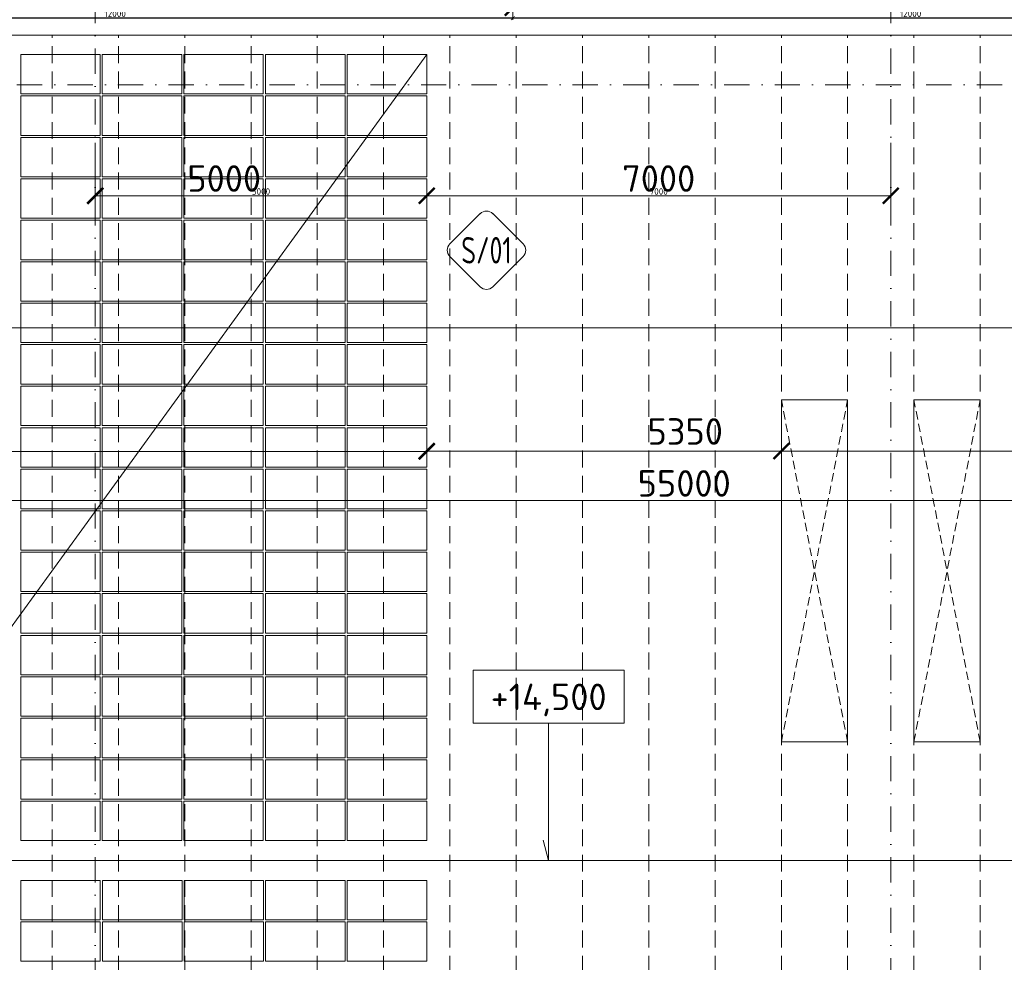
# Model space of a CAD drawing. Header units: millimetres. Extents: x -725694 to 5289369, y -1488057 to 2187451.
# Tile 148 of 256: x 10860 to 25714, y 160165 to 174380. Entities that reach past the tile are written whole.
import ezdxf
from ezdxf.enums import TextEntityAlignment as Align

# ---------------------------------------------------------------- set-up
doc = ezdxf.new("R2010")
doc.units = ezdxf.units.MM
for name, pattern in [('CENTERX2', [101.6, 63.5, -12.7, 12.7, -12.7]), ('DASHDOT', [25.4, 12.7, -6.35, 0, -6.35]), ('ČÁRKOVANÁ', [19.05, 12.7, -6.35])]:
    doc.linetypes.add(name, pattern=pattern)
doc.layers.get('Defpoints').update_dxf_attribs({"color": 8})
for name, color, linetype, lineweight in [('___FVE_návrh var.2', 6, 'Continuous', 5), ('A99_N_kce-pohl', 1, 'Continuous', 9), ('A99_N_koty-200', 5, 'Continuous', 5), ('A99_N_koty-200 @ 200', 5, 'Continuous', 5), ('A99_N_koty-200 @ 50 (2)', 5, 'Continuous', 5), ('A99_N_koty-vysk', 160, 'Continuous', 5), ('A99_N_znaceni 200', 5, 'Continuous', 5), ('A99_S_osy', 1, 'CENTERX2', 5)]:
    doc.layers.add(name, color=color, linetype=linetype, lineweight=lineweight)
doc.styles.add('A99_kota', font='isocpeur.ttf', dxfattribs={"height": 2})
doc.styles.add('A99_popis', font='isocpeur.ttf')
doc.dimstyles.new('A99_kota_200 new', dxfattribs={"dimscale": 200, "dimtxt": 2, "dimasz": 1.2, "dimexe": 0.5, "dimexo": 1.5, "dimgap": 0.3, "dimtad": 1, "dimdec": 0, "dimzin": 3, "dimdsep": 46, "dimtxsty": 'A99_kota', "dimblk": 'ARCHTICK', "dimcen": 2.5, "dimazin": 2, "dimtfac": 0.75, "dimtdec": 0, "dimtmove": 2, "dimatfit": 0, "dimfxl": 0, "dimtolj": 1, "dimtzin": 0, "dimlwd": 5, "dimlwe": 5, "dimarcsym": 0})

# ---------------------------------------------------------------- blocks, each defined once
blk = doc.blocks.new('_ArchTick')
at = {"color": 0, "linetype": 'ByBlock', "const_width": 0.15}
blk.add_lwpolyline([(-0.5, -0.5), (0.5, 0.5)], dxfattribs=at)
blk = doc.blocks.new('*D5344')
at = {"layer": 'A99_N_koty-200', "color": 0, "linetype": 'Continuous', "lineweight": 5, "transparency": 16777216}
for p, q in [((6300, 175360), (6300, 174460)), ((18300, 175360), (18300, 174460)), ((6300, 174560), (18300, 174560))]:
    blk.add_line(p, q, dxfattribs=at)
at = {"layer": 'Defpoints', "color": 0, "linetype": 'Continuous', "lineweight": 0, "transparency": 16777216}
for p in [(6300, 177300), (18300, 176835), (18300, 174560)]:
    blk.add_point(p, dxfattribs=at)
at = {"layer": 'A99_N_koty-200', "color": 0, "linetype": 'Continuous', "lineweight": 5, "transparency": 16777216, "xscale": 240, "yscale": 240, "zscale": 240, "rotation": 180}
blk.add_blockref('_ArchTick', (6300, 174560), dxfattribs=at)
at = {"layer": 'A99_N_koty-200', "color": 0, "linetype": 'Continuous', "lineweight": 5, "transparency": 16777216, "xscale": 240, "yscale": 240, "zscale": 240}
blk.add_blockref('_ArchTick', (18300, 174560), dxfattribs=at)
at = {"layer": 'A99_N_koty-200', "color": 0, "linetype": 'Continuous', "transparency": 16777216, "insert": (12300, 174820), "char_height": 400, "attachment_point": 5, "style": 'A99_kota'}
blk.add_mtext('\\A1;12000', dxfattribs=at)
blk = doc.blocks.new('*D5345')
at = {"layer": 'A99_N_koty-200', "color": 0, "linetype": 'Continuous', "lineweight": 5, "transparency": 16777216}
for p, q in [((6300, 174605), (6300, 174380)), ((18300, 174605), (18300, 174380)), ((6300, 174405), (18300, 174405))]:
    blk.add_line(p, q, dxfattribs=at)
at = {"layer": 'Defpoints', "color": 0, "linetype": 'Continuous', "lineweight": 0, "transparency": 16777216}
for p in [(6300, 177300), (18300, 176835), (18300, 174405)]:
    blk.add_point(p, dxfattribs=at)
at = {"layer": 'A99_N_koty-200', "color": 0, "linetype": 'Continuous', "lineweight": 5, "transparency": 16777216, "xscale": 60, "yscale": 60, "zscale": 60, "rotation": 180}
blk.add_blockref('_ArchTick', (6300, 174405), dxfattribs=at)
at = {"layer": 'A99_N_koty-200', "color": 0, "linetype": 'Continuous', "lineweight": 5, "transparency": 16777216, "xscale": 60, "yscale": 60, "zscale": 60}
blk.add_blockref('_ArchTick', (18300, 174405), dxfattribs=at)
at = {"layer": 'A99_N_koty-200', "color": 0, "linetype": 'Continuous', "transparency": 16777216, "insert": (12300, 174470), "char_height": 100, "attachment_point": 5, "style": 'A99_kota'}
blk.add_mtext('\\A1;12000', dxfattribs=at)
blk = doc.blocks.new('*D5422')
at = {"layer": 'A99_N_koty-200', "color": 0, "linetype": 'Continuous', "lineweight": 5, "transparency": 16777216}
for p, q in [((18300, 175360), (18300, 174460)), ((30300, 175360), (30300, 174460)), ((18300, 174560), (30300, 174560))]:
    blk.add_line(p, q, dxfattribs=at)
at = {"layer": 'Defpoints', "color": 0, "linetype": 'Continuous', "lineweight": 0, "transparency": 16777216}
for p in [(18300, 176835), (30300, 176835), (30300, 174560)]:
    blk.add_point(p, dxfattribs=at)
at = {"layer": 'A99_N_koty-200', "color": 0, "linetype": 'Continuous', "lineweight": 5, "transparency": 16777216, "xscale": 240, "yscale": 240, "zscale": 240, "rotation": 180}
blk.add_blockref('_ArchTick', (18300, 174560), dxfattribs=at)
at = {"layer": 'A99_N_koty-200', "color": 0, "linetype": 'Continuous', "lineweight": 5, "transparency": 16777216, "xscale": 240, "yscale": 240, "zscale": 240}
blk.add_blockref('_ArchTick', (30300, 174560), dxfattribs=at)
at = {"layer": 'A99_N_koty-200', "color": 0, "linetype": 'Continuous', "transparency": 16777216, "insert": (24300, 174820), "char_height": 400, "attachment_point": 5, "style": 'A99_kota'}
blk.add_mtext('\\A1;12000', dxfattribs=at)
blk = doc.blocks.new('*D5423')
at = {"layer": 'A99_N_koty-200', "color": 0, "linetype": 'Continuous', "lineweight": 5, "transparency": 16777216}
for p, q in [((18300, 174605), (18300, 174380)), ((30300, 174605), (30300, 174380)), ((18300, 174405), (30300, 174405))]:
    blk.add_line(p, q, dxfattribs=at)
at = {"layer": 'Defpoints', "color": 0, "linetype": 'Continuous', "lineweight": 0, "transparency": 16777216}
for p in [(18300, 176835), (30300, 176835), (30300, 174405)]:
    blk.add_point(p, dxfattribs=at)
at = {"layer": 'A99_N_koty-200', "color": 0, "linetype": 'Continuous', "lineweight": 5, "transparency": 16777216, "xscale": 60, "yscale": 60, "zscale": 60, "rotation": 180}
blk.add_blockref('_ArchTick', (18300, 174405), dxfattribs=at)
at = {"layer": 'A99_N_koty-200', "color": 0, "linetype": 'Continuous', "lineweight": 5, "transparency": 16777216, "xscale": 60, "yscale": 60, "zscale": 60}
blk.add_blockref('_ArchTick', (30300, 174405), dxfattribs=at)
at = {"layer": 'A99_N_koty-200', "color": 0, "linetype": 'Continuous', "transparency": 16777216, "insert": (24300, 174470), "char_height": 100, "attachment_point": 5, "style": 'A99_kota'}
blk.add_mtext('\\A1;12000', dxfattribs=at)
blk = doc.blocks.new('*D477')
at = {"layer": 'A99_N_koty-200', "color": 0, "linetype": 'Continuous', "lineweight": 5, "ltscale": 0.5, "transparency": 16777216}
for p, q in [((22350, 167875), (22350, 167775)), ((22350, 167875), (37350, 167875)), ((37350, 167875), (37350, 167975))]:
    blk.add_line(p, q, dxfattribs=at)
at = {"layer": 'Defpoints', "color": 0, "linetype": 'Continuous', "lineweight": 0, "ltscale": 0.5, "transparency": 16777216}
for p in [(22350, 167875), (37350, 167875), (37350, 167875)]:
    blk.add_point(p, dxfattribs=at)
at = {"layer": 'A99_N_koty-200', "color": 0, "linetype": 'Continuous', "lineweight": 5, "ltscale": 0.5, "transparency": 16777216, "xscale": 240, "yscale": 240, "zscale": 240, "rotation": 180}
blk.add_blockref('_ArchTick', (22350, 167875), dxfattribs=at)
at = {"layer": 'A99_N_koty-200', "color": 0, "linetype": 'Continuous', "lineweight": 5, "ltscale": 0.5, "transparency": 16777216, "xscale": 240, "yscale": 240, "zscale": 240}
blk.add_blockref('_ArchTick', (37350, 167875), dxfattribs=at)
at = {"layer": 'A99_N_koty-200', "color": 0, "linetype": 'Continuous', "lineweight": 5, "ltscale": 0.5, "transparency": 16777216, "insert": (27540, 168135), "char_height": 400, "attachment_point": 5, "style": 'A99_kota'}
blk.add_mtext('\\A1;15000', dxfattribs=at)
blk = doc.blocks.new('*D478')
at = {"layer": 'A99_N_koty-200', "color": 0, "linetype": 'Continuous', "lineweight": 5, "ltscale": 0.5, "transparency": 16777216}
for p, q in [((-200, 167870), (-200, 167970)), ((17000, 167870), (-200, 167870)), ((17000, 167870), (17000, 167770))]:
    blk.add_line(p, q, dxfattribs=at)
at = {"layer": 'Defpoints', "color": 0, "linetype": 'Continuous', "lineweight": 0, "ltscale": 0.5, "transparency": 16777216}
for p in [(-200, 167870), (-200, 167870), (17000, 167875)]:
    blk.add_point(p, dxfattribs=at)
at = {"layer": 'A99_N_koty-200', "color": 0, "linetype": 'Continuous', "lineweight": 5, "ltscale": 0.5, "transparency": 16777216, "xscale": 240, "yscale": 240, "zscale": 240, "rotation": 180}
blk.add_blockref('_ArchTick', (-200, 167870), dxfattribs=at)
at = {"layer": 'A99_N_koty-200', "color": 0, "linetype": 'Continuous', "lineweight": 5, "ltscale": 0.5, "transparency": 16777216, "xscale": 240, "yscale": 240, "zscale": 240}
blk.add_blockref('_ArchTick', (17000, 167870), dxfattribs=at)
at = {"layer": 'A99_N_koty-200', "color": 0, "linetype": 'Continuous', "lineweight": 5, "ltscale": 0.5, "transparency": 16777216, "insert": (8400, 168130), "char_height": 400, "attachment_point": 5, "style": 'A99_kota'}
blk.add_mtext('\\A1;17200', dxfattribs=at)
blk = doc.blocks.new('*D476')
at = {"layer": 'A99_N_koty-200', "color": 0, "linetype": 'Continuous', "lineweight": 5, "ltscale": 0.5, "transparency": 16777216}
for p, q in [((17000, 167875), (17000, 167975)), ((17000, 167875), (22350, 167875)), ((22350, 167875), (22350, 167975))]:
    blk.add_line(p, q, dxfattribs=at)
at = {"layer": 'Defpoints', "color": 0, "linetype": 'Continuous', "lineweight": 0, "ltscale": 0.5, "transparency": 16777216}
for p in [(17000, 167875), (22350, 167875), (22350, 167875)]:
    blk.add_point(p, dxfattribs=at)
at = {"layer": 'A99_N_koty-200', "color": 0, "linetype": 'Continuous', "lineweight": 5, "ltscale": 0.5, "transparency": 16777216, "xscale": 240, "yscale": 240, "zscale": 240, "rotation": 180}
blk.add_blockref('_ArchTick', (17000, 167875), dxfattribs=at)
at = {"layer": 'A99_N_koty-200', "color": 0, "linetype": 'Continuous', "lineweight": 5, "ltscale": 0.5, "transparency": 16777216, "xscale": 240, "yscale": 240, "zscale": 240}
blk.add_blockref('_ArchTick', (22350, 167875), dxfattribs=at)
at = {"layer": 'A99_N_koty-200', "color": 0, "linetype": 'Continuous', "lineweight": 5, "ltscale": 0.5, "transparency": 16777216, "insert": (20900, 168170), "char_height": 400, "attachment_point": 5, "style": 'A99_kota'}
blk.add_mtext('\\A1;5350', dxfattribs=at)
blk = doc.blocks.new('*D370')
at = {"layer": 'A99_N_koty-200', "color": 0, "linetype": 'Continuous', "lineweight": 5, "ltscale": 0.5, "transparency": 16777216}
for p, q in [((-650, 169735), (-650, 169835)), ((-650, 169735), (138350, 169735)), ((138350, 169735), (138350, 169635))]:
    blk.add_line(p, q, dxfattribs=at)
at = {"layer": 'Defpoints', "color": 0, "linetype": 'Continuous', "lineweight": 0, "ltscale": 0.5, "transparency": 16777216}
for p in [(138350, 169745), (138350, 169735), (-650, 169620)]:
    blk.add_point(p, dxfattribs=at)
at = {"layer": 'A99_N_koty-200', "color": 0, "linetype": 'Continuous', "lineweight": 5, "ltscale": 0.5, "transparency": 16777216, "xscale": 240, "yscale": 240, "zscale": 240, "rotation": 180}
blk.add_blockref('_ArchTick', (-650, 169735), dxfattribs=at)
at = {"layer": 'A99_N_koty-200', "color": 0, "linetype": 'Continuous', "lineweight": 5, "ltscale": 0.5, "transparency": 16777216, "xscale": 240, "yscale": 240, "zscale": 240}
blk.add_blockref('_ArchTick', (138350, 169735), dxfattribs=at)
at = {"layer": 'A99_N_koty-200', "color": 0, "linetype": 'Continuous', "lineweight": 5, "ltscale": 0.5, "transparency": 16777216, "insert": (60350, 170095), "char_height": 400, "attachment_point": 5, "style": 'A99_kota'}
blk.add_mtext('\\A1;139 panelů po 1000mm', dxfattribs=at)
blk = doc.blocks.new('*U66')
at = {"color": 0, "linetype": 'ByBlock'}
for p, q in [((5.7, -4), (5.7, -14.35)), ((5.7, -14.35), (5.286, -12.805))]:
    blk.add_line(p, q, dxfattribs=at)
blk.add_lwpolyline([(0, -4), (11.4, -4), (11.4, 0), (0, 0)], close=True, dxfattribs=at)
at = {"color": 0, "linetype": 'ByBlock', "style": 'A99_kota'}
for tag, p in [('VYSKA', (5.7, -2.241)), ('VYSKA_POPIS1', (5.7, -6.041)), ('VYSKA_POPIS2', (5.9, -9.541)), ('VYSKA_POPIS3', (5.9, -13.041))]:
    blk.add_attdef(tag, text='', height=2, dxfattribs=at).set_placement(p, align=Align.MIDDLE)
blk = doc.blocks.new('*U99')
at = {"color": 0}
for p, q in [((-0.72, 4.14), (-4.15, 0.71)), ((4.14, 0.71), (0.71, 4.14)), ((-4.15, -0.72), (-0.72, -4.15)), ((0.71, -4.15), (4.14, -0.72))]:
    blk.add_line(p, q, dxfattribs=at)
for centre, start, end in [((0, 3.42), 45, 135), ((-3.43, 0), 135, 225), ((3.42, 0), 315, 45), ((0, -3.43), 225, 315)]:
    blk.add_arc(centre, 1.01, start, end, dxfattribs=at)
at = {"color": 0, "linetype": 'ByBlock', "style": 'A99_popis', "width": 0.953108}
blk.add_attdef('SKLADBA', text='', height=3, rotation=0.0103, dxfattribs=at).set_placement((-2.86, -1.51), (2.86, -1.5), align=Align.FIT)
blk = doc.blocks.new('*D479')
at = {"layer": 'A99_N_koty-200', "color": 0, "linetype": 'Continuous', "lineweight": 5, "ltscale": 0.5, "transparency": 16777216}
for p, q in [((-650, 167127), (-650, 167227)), ((54350, 167127), (-650, 167127)), ((54350, 167127), (54350, 167227))]:
    blk.add_line(p, q, dxfattribs=at)
at = {"layer": 'Defpoints', "color": 0, "linetype": 'Continuous', "lineweight": 0, "ltscale": 0.5, "transparency": 16777216}
for p in [(-650, 167127), (-650, 167127), (54350, 167127)]:
    blk.add_point(p, dxfattribs=at)
at = {"layer": 'A99_N_koty-200', "color": 0, "linetype": 'Continuous', "lineweight": 5, "ltscale": 0.5, "transparency": 16777216, "xscale": 240, "yscale": 240, "zscale": 240, "rotation": 180}
blk.add_blockref('_ArchTick', (-650, 167127), dxfattribs=at)
at = {"layer": 'A99_N_koty-200', "color": 0, "linetype": 'Continuous', "lineweight": 5, "ltscale": 0.5, "transparency": 16777216, "xscale": 240, "yscale": 240, "zscale": 240}
blk.add_blockref('_ArchTick', (54350, 167127), dxfattribs=at)
at = {"layer": 'A99_N_koty-200', "color": 0, "linetype": 'Continuous', "lineweight": 5, "ltscale": 0.5, "transparency": 16777216, "insert": (20885, 167387), "char_height": 400, "attachment_point": 5, "style": 'A99_kota'}
blk.add_mtext('\\A1;55000', dxfattribs=at)
blk = doc.blocks.new('*D5848')
at = {"layer": 'A99_N_koty-200', "color": 0, "linetype": 'Continuous', "lineweight": 5, "transparency": 16777216}
for p, q in [((12000, 172525), (12000, 171625)), ((12000, 171725), (17000, 171725)), ((17000, 171725), (17000, 171825))]:
    blk.add_line(p, q, dxfattribs=at)
at = {"layer": 'Defpoints', "color": 0, "linetype": 'Continuous', "lineweight": 0, "transparency": 16777216}
for p in [(12000, 173052.5), (17000, 171725), (17000, 171725)]:
    blk.add_point(p, dxfattribs=at)
at = {"layer": 'A99_N_koty-200', "color": 0, "linetype": 'Continuous', "lineweight": 5, "transparency": 16777216, "xscale": 240, "yscale": 240, "zscale": 240, "rotation": 180}
blk.add_blockref('_ArchTick', (12000, 171725), dxfattribs=at)
at = {"layer": 'A99_N_koty-200', "color": 0, "linetype": 'Continuous', "lineweight": 5, "transparency": 16777216, "xscale": 240, "yscale": 240, "zscale": 240}
blk.add_blockref('_ArchTick', (17000, 171725), dxfattribs=at)
at = {"layer": 'A99_N_koty-200', "color": 0, "linetype": 'Continuous', "transparency": 16777216, "insert": (13945, 171985), "char_height": 400, "attachment_point": 5, "style": 'A99_kota'}
blk.add_mtext('\\A1;5000', dxfattribs=at)
blk = doc.blocks.new('*D5849')
at = {"layer": 'A99_N_koty-200', "color": 0, "linetype": 'Continuous', "lineweight": 5, "transparency": 16777216}
for p, q in [((12000, 171925), (12000, 171700)), ((12000, 171725), (17000, 171725)), ((17000, 171725), (17000, 171750))]:
    blk.add_line(p, q, dxfattribs=at)
at = {"layer": 'Defpoints', "color": 0, "linetype": 'Continuous', "lineweight": 0, "transparency": 16777216}
for p in [(12000, 173052.5), (17000, 171725), (17000, 171725)]:
    blk.add_point(p, dxfattribs=at)
at = {"layer": 'A99_N_koty-200', "color": 0, "linetype": 'Continuous', "lineweight": 5, "transparency": 16777216, "xscale": 60, "yscale": 60, "zscale": 60, "rotation": 180}
blk.add_blockref('_ArchTick', (12000, 171725), dxfattribs=at)
at = {"layer": 'A99_N_koty-200', "color": 0, "linetype": 'Continuous', "lineweight": 5, "transparency": 16777216, "xscale": 60, "yscale": 60, "zscale": 60}
blk.add_blockref('_ArchTick', (17000, 171725), dxfattribs=at)
at = {"layer": 'A99_N_koty-200', "color": 0, "linetype": 'Continuous', "transparency": 16777216, "insert": (14500, 171790), "char_height": 100, "attachment_point": 5, "style": 'A99_kota'}
blk.add_mtext('\\A1;5000', dxfattribs=at)
blk = doc.blocks.new('*D5851')
at = {"layer": 'A99_N_koty-200', "color": 0, "linetype": 'Continuous', "lineweight": 5, "transparency": 16777216}
for p, q in [((24000, 172525), (24000, 171625)), ((17000, 171725), (17000, 171825)), ((17000, 171725), (24000, 171725))]:
    blk.add_line(p, q, dxfattribs=at)
at = {"layer": 'Defpoints', "color": 0, "linetype": 'Continuous', "lineweight": 0, "transparency": 16777216}
for p in [(24000, 173052.5), (17000, 171725), (24000, 171725)]:
    blk.add_point(p, dxfattribs=at)
at = {"layer": 'A99_N_koty-200', "color": 0, "linetype": 'Continuous', "lineweight": 5, "transparency": 16777216, "xscale": 240, "yscale": 240, "zscale": 240, "rotation": 180}
blk.add_blockref('_ArchTick', (17000, 171725), dxfattribs=at)
at = {"layer": 'A99_N_koty-200', "color": 0, "linetype": 'Continuous', "lineweight": 5, "transparency": 16777216, "xscale": 240, "yscale": 240, "zscale": 240}
blk.add_blockref('_ArchTick', (24000, 171725), dxfattribs=at)
at = {"layer": 'A99_N_koty-200', "color": 0, "linetype": 'Continuous', "transparency": 16777216, "insert": (20500, 171985), "char_height": 400, "attachment_point": 5, "style": 'A99_kota'}
blk.add_mtext('\\A1;7000', dxfattribs=at)
blk = doc.blocks.new('*D5852')
at = {"layer": 'A99_N_koty-200', "color": 0, "linetype": 'Continuous', "lineweight": 5, "transparency": 16777216}
for p, q in [((24000, 171925), (24000, 171700)), ((17000, 171725), (17000, 171750)), ((17000, 171725), (24000, 171725))]:
    blk.add_line(p, q, dxfattribs=at)
at = {"layer": 'Defpoints', "color": 0, "linetype": 'Continuous', "lineweight": 0, "transparency": 16777216}
for p in [(24000, 173052.5), (17000, 171725), (24000, 171725)]:
    blk.add_point(p, dxfattribs=at)
at = {"layer": 'A99_N_koty-200', "color": 0, "linetype": 'Continuous', "lineweight": 5, "transparency": 16777216, "xscale": 60, "yscale": 60, "zscale": 60, "rotation": 180}
blk.add_blockref('_ArchTick', (17000, 171725), dxfattribs=at)
at = {"layer": 'A99_N_koty-200', "color": 0, "linetype": 'Continuous', "lineweight": 5, "transparency": 16777216, "xscale": 60, "yscale": 60, "zscale": 60}
blk.add_blockref('_ArchTick', (24000, 171725), dxfattribs=at)
at = {"layer": 'A99_N_koty-200', "color": 0, "linetype": 'Continuous', "transparency": 16777216, "insert": (20500, 171790), "char_height": 100, "attachment_point": 5, "style": 'A99_kota'}
blk.add_mtext('\\A1;7000', dxfattribs=at)
blk = doc.blocks.new('*U6279')
at = {"layer": 'A99_N_koty-200 @ 200', "linetype": 'Continuous'}
dim = blk.add_linear_dim(base=(18300, 174560), p1=(6300, 177300), p2=(18300, 176835), dimstyle='A99_kota_200 new', override={"dimscale": 200, "dimtix": 1, "dimtofl": 1, "dimtmove": 2, "dimatfit": 0}, dxfattribs=at)
dim.commit()
dim.dimension.update_dxf_attribs({"geometry": '*D5344', "text_midpoint": (12300, 174820)})
at = {"layer": 'A99_N_koty-200 @ 50 (2)', "linetype": 'Continuous'}
dim = blk.add_linear_dim(base=(18300, 174405), p1=(6300, 177300), p2=(18300, 176835), dimstyle='A99_kota_200 new', override={"dimscale": 50, "dimtix": 1, "dimtofl": 1, "dimtmove": 2, "dimatfit": 0}, dxfattribs=at)
dim.commit()
dim.dimension.update_dxf_attribs({"geometry": '*D5345', "text_midpoint": (12300, 174470)})
blk = doc.blocks.new('*U6305')
at = {"layer": 'A99_N_koty-200 @ 200', "linetype": 'Continuous'}
dim = blk.add_linear_dim(base=(30300, 174560), p1=(18300, 176835), p2=(30300, 176835), dimstyle='A99_kota_200 new', override={"dimscale": 200, "dimtix": 1, "dimtofl": 1, "dimtmove": 2, "dimatfit": 0}, dxfattribs=at)
dim.commit()
dim.dimension.update_dxf_attribs({"geometry": '*D5422', "text_midpoint": (24300, 174820)})
at = {"layer": 'A99_N_koty-200 @ 50 (2)', "linetype": 'Continuous'}
dim = blk.add_linear_dim(base=(30300, 174405), p1=(18300, 176835), p2=(30300, 176835), dimstyle='A99_kota_200 new', override={"dimscale": 50, "dimtix": 1, "dimtofl": 1, "dimtmove": 2, "dimatfit": 0}, dxfattribs=at)
dim.commit()
dim.dimension.update_dxf_attribs({"geometry": '*D5423', "text_midpoint": (24300, 174470)})
blk = doc.blocks.new('*U6478')
at = {"layer": 'A99_N_koty-200 @ 200', "linetype": 'Continuous'}
dim = blk.add_linear_dim(base=(17000, 171725), p1=(12000, 173052.5), p2=(17000, 171725), dimstyle='A99_kota_200 new', override={"dimscale": 200, "dimtix": 1, "dimtofl": 1, "dimtmove": 2, "dimatfit": 0}, dxfattribs=at)
dim.commit()
dim.dimension.update_dxf_attribs({"geometry": '*D5848', "text_midpoint": (13945, 171985), "dimtype": 128})
at = {"layer": 'A99_N_koty-200 @ 50 (2)', "linetype": 'Continuous'}
dim = blk.add_linear_dim(base=(17000, 171725), p1=(12000, 173052.5), p2=(17000, 171725), dimstyle='A99_kota_200 new', override={"dimscale": 50, "dimtix": 1, "dimtofl": 1, "dimtmove": 2, "dimatfit": 0}, dxfattribs=at)
dim.commit()
dim.dimension.update_dxf_attribs({"geometry": '*D5849', "text_midpoint": (14500, 171790)})
blk = doc.blocks.new('*U6479')
at = {"layer": 'A99_N_koty-200 @ 200', "linetype": 'Continuous'}
dim = blk.add_linear_dim(base=(24000, 171725), p1=(17000, 171725), p2=(24000, 173052.5), dimstyle='A99_kota_200 new', override={"dimscale": 200, "dimtix": 1, "dimtofl": 1, "dimtmove": 2, "dimatfit": 0}, dxfattribs=at)
dim.commit()
dim.dimension.update_dxf_attribs({"geometry": '*D5851', "text_midpoint": (20500, 171985)})
at = {"layer": 'A99_N_koty-200 @ 50 (2)', "linetype": 'Continuous'}
dim = blk.add_linear_dim(base=(24000, 171725), p1=(17000, 171725), p2=(24000, 173052.5), dimstyle='A99_kota_200 new', override={"dimscale": 50, "dimtix": 1, "dimtofl": 1, "dimtmove": 2, "dimatfit": 0}, dxfattribs=at)
dim.commit()
dim.dimension.update_dxf_attribs({"geometry": '*D5852', "text_midpoint": (20500, 171790)})

msp = doc.modelspace()

# ---------------------------------------------------------------- linework, layer by layer
at = {"layer": '___FVE_návrh var.2', "linetype": 'Continuous', "lineweight": 5, "ltscale": 0.5}
msp.add_lwpolyline([(-200, 150170), (17000, 173855)], dxfattribs=at)
at = {"layer": '___FVE_návrh var.2', "lineweight": 5, "ltscale": 2}
for points in [[(12075, 173855), (12075, 173260), (10875, 173260), (10875, 173855)], [(12105, 173855), (12105, 173260), (13305, 173260), (13305, 173855)], [(13335, 173855), (13335, 173260), (14535, 173260), (14535, 173855)], [(14570, 173855), (14570, 173260), (15770, 173260), (15770, 173855)], [(15800, 173855), (15800, 173260), (17000, 173260), (17000, 173855)], [(12075, 173230), (12075, 172635), (10875, 172635), (10875, 173230)], [(12105, 173230), (12105, 172635), (13305, 172635), (13305, 173230)], [(13335, 173230), (13335, 172635), (14535, 172635), (14535, 173230)], [(14570, 173230), (14570, 172635), (15770, 172635), (15770, 173230)], [(15800, 173230), (15800, 172635), (17000, 172635), (17000, 173230)], [(12075, 172605), (12075, 172010), (10875, 172010), (10875, 172605)], [(12105, 172605), (12105, 172010), (13305, 172010), (13305, 172605)], [(13335, 172605), (13335, 172010), (14535, 172010), (14535, 172605)], [(14570, 172605), (14570, 172010), (15770, 172010), (15770, 172605)], [(15800, 172605), (15800, 172010), (17000, 172010), (17000, 172605)], [(12075, 171980), (12075, 171385), (10875, 171385), (10875, 171980)], [(12105, 171980), (12105, 171385), (13305, 171385), (13305, 171980)], [(13335, 171980), (13335, 171385), (14535, 171385), (14535, 171980)], [(14570, 171980), (14570, 171385), (15770, 171385), (15770, 171980)], [(15800, 171980), (15800, 171385), (17000, 171385), (17000, 171980)], [(12075, 171355), (12075, 170760), (10875, 170760), (10875, 171355)], [(12105, 171355), (12105, 170760), (13305, 170760), (13305, 171355)], [(13335, 171355), (13335, 170760), (14535, 170760), (14535, 171355)], [(14570, 171355), (14570, 170760), (15770, 170760), (15770, 171355)], [(15800, 171355), (15800, 170760), (17000, 170760), (17000, 171355)], [(12075, 170730), (12075, 170135), (10875, 170135), (10875, 170730)], [(12105, 170730), (12105, 170135), (13305, 170135), (13305, 170730)], [(13335, 170730), (13335, 170135), (14535, 170135), (14535, 170730)], [(14570, 170730), (14570, 170135), (15770, 170135), (15770, 170730)], [(15800, 170730), (15800, 170135), (17000, 170135), (17000, 170730)], [(12075, 170105), (12075, 169510), (10875, 169510), (10875, 170105)], [(12105, 170105), (12105, 169510), (13305, 169510), (13305, 170105)], [(13335, 170105), (13335, 169510), (14535, 169510), (14535, 170105)], [(14570, 170105), (14570, 169510), (15770, 169510), (15770, 170105)], [(15800, 170105), (15800, 169510), (17000, 169510), (17000, 170105)], [(12075, 169480), (12075, 168885), (10875, 168885), (10875, 169480)], [(12105, 169480), (12105, 168885), (13305, 168885), (13305, 169480)], [(13335, 169480), (13335, 168885), (14535, 168885), (14535, 169480)], [(14570, 169480), (14570, 168885), (15770, 168885), (15770, 169480)], [(15800, 169480), (15800, 168885), (17000, 168885), (17000, 169480)], [(12075, 168855), (12075, 168260), (10875, 168260), (10875, 168855)], [(12105, 168855), (12105, 168260), (13305, 168260), (13305, 168855)], [(13335, 168855), (13335, 168260), (14535, 168260), (14535, 168855)], [(14570, 168855), (14570, 168260), (15770, 168260), (15770, 168855)], [(15800, 168855), (15800, 168260), (17000, 168260), (17000, 168855)], [(12075, 168225), (12075, 167630), (10875, 167630), (10875, 168225)], [(12105, 168225), (12105, 167630), (13305, 167630), (13305, 168225)], [(13335, 168225), (13335, 167630), (14535, 167630), (14535, 168225)], [(14570, 168225), (14570, 167630), (15770, 167630), (15770, 168225)], [(15800, 168225), (15800, 167630), (17000, 167630), (17000, 168225)], [(12075, 167600), (12075, 167005), (10875, 167005), (10875, 167600)], [(12105, 167600), (12105, 167005), (13305, 167005), (13305, 167600)], [(13335, 167600), (13335, 167005), (14535, 167005), (14535, 167600)], [(14570, 167600), (14570, 167005), (15770, 167005), (15770, 167600)], [(15800, 167600), (15800, 167005), (17000, 167005), (17000, 167600)], [(12075, 166975), (12075, 166380), (10875, 166380), (10875, 166975)], [(12105, 166975), (12105, 166380), (13305, 166380), (13305, 166975)], [(13335, 166975), (13335, 166380), (14535, 166380), (14535, 166975)], [(14570, 166975), (14570, 166380), (15770, 166380), (15770, 166975)], [(15800, 166975), (15800, 166380), (17000, 166380), (17000, 166975)], [(12075, 166350), (12075, 165755), (10875, 165755), (10875, 166350)], [(12105, 166350), (12105, 165755), (13305, 165755), (13305, 166350)], [(13335, 166350), (13335, 165755), (14535, 165755), (14535, 166350)], [(14570, 166350), (14570, 165755), (15770, 165755), (15770, 166350)], [(15800, 166350), (15800, 165755), (17000, 165755), (17000, 166350)], [(12075, 165725), (12075, 165130), (10875, 165130), (10875, 165725)], [(12105, 165725), (12105, 165130), (13305, 165130), (13305, 165725)], [(13335, 165725), (13335, 165130), (14535, 165130), (14535, 165725)], [(14570, 165725), (14570, 165130), (15770, 165130), (15770, 165725)], [(15800, 165725), (15800, 165130), (17000, 165130), (17000, 165725)], [(12075, 165095), (12075, 164500), (10875, 164500), (10875, 165095)], [(12105, 165095), (12105, 164500), (13305, 164500), (13305, 165095)], [(13335, 165095), (13335, 164500), (14535, 164500), (14535, 165095)], [(14570, 165095), (14570, 164500), (15770, 164500), (15770, 165095)], [(15800, 165095), (15800, 164500), (17000, 164500), (17000, 165095)], [(12075, 164470), (12075, 163875), (10875, 163875), (10875, 164470)], [(12105, 164470), (12105, 163875), (13305, 163875), (13305, 164470)], [(13335, 164470), (13335, 163875), (14535, 163875), (14535, 164470)], [(14570, 164470), (14570, 163875), (15770, 163875), (15770, 164470)], [(15800, 164470), (15800, 163875), (17000, 163875), (17000, 164470)], [(12075, 163845), (12075, 163250), (10875, 163250), (10875, 163845)], [(12105, 163845), (12105, 163250), (13305, 163250), (13305, 163845)], [(13335, 163845), (13335, 163250), (14535, 163250), (14535, 163845)], [(14570, 163845), (14570, 163250), (15770, 163250), (15770, 163845)], [(15800, 163845), (15800, 163250), (17000, 163250), (17000, 163845)], [(12075, 163220), (12075, 162625), (10875, 162625), (10875, 163220)], [(12105, 163220), (12105, 162625), (13305, 162625), (13305, 163220)], [(13335, 163220), (13335, 162625), (14535, 162625), (14535, 163220)], [(14570, 163220), (14570, 162625), (15770, 162625), (15770, 163220)], [(15800, 163220), (15800, 162625), (17000, 162625), (17000, 163220)], [(12075, 162595), (12075, 162000), (10875, 162000), (10875, 162595)], [(12105, 162595), (12105, 162000), (13305, 162000), (13305, 162595)], [(13335, 162595), (13335, 162000), (14535, 162000), (14535, 162595)], [(14570, 162595), (14570, 162000), (15770, 162000), (15770, 162595)], [(15800, 162595), (15800, 162000), (17000, 162000), (17000, 162595)], [(10875, 160805), (10875, 161400), (12075, 161400), (12075, 160805)], [(12110, 160805), (12110, 161400), (13310, 161400), (13310, 160805)], [(13340, 160805), (13340, 161400), (14540, 161400), (14540, 160805)], [(14570, 160805), (14570, 161400), (15770, 161400), (15770, 160805)], [(15800, 160805), (15800, 161400), (17000, 161400), (17000, 160805)], [(10875, 160180), (10875, 160775), (12075, 160775), (12075, 160180)], [(12110, 160180), (12110, 160775), (13310, 160775), (13310, 160180)], [(13340, 160180), (13340, 160775), (14540, 160775), (14540, 160180)], [(14570, 160180), (14570, 160775), (15770, 160775), (15770, 160180)], [(15800, 160180), (15800, 160775), (17000, 160775), (17000, 160180)]]:
    msp.add_lwpolyline(points, close=True, dxfattribs=at)
at = {"layer": 'A99_N_kce-pohl', "color": 1, "linetype": 'Continuous', "lineweight": 9, "ltscale": 25}
msp.add_lwpolyline([(138352.5, 174145), (138352.5, 174410), (7350, 174410), (7350, 174145)], close=True, dxfattribs=at)
at = {"layer": 'A99_N_kce-pohl', "color": 254, "linetype": 'ČÁRKOVANÁ', "lineweight": 5, "ltscale": 20, "true_color": 0xffd9cc}
for points in [[(11350, 148960), (11350, 148960), (11350, 174145)], [(12350, 148960), (12350, 148960), (12350, 174145)], [(13350, 148960), (13350, 148960), (13350, 174145)], [(14350, 148960), (14350, 148960), (14350, 174145)], [(15350, 148960), (15350, 148960), (15350, 174145)], [(16350, 148960), (16350, 148960), (16350, 174145)], [(17350, 148960), (17350, 148960), (17350, 174145)], [(18350, 148960), (18350, 148960), (18350, 174145)], [(19350, 148960), (19350, 148960), (19350, 174145)], [(20350, 148960), (20350, 148960), (20350, 174145)], [(21350, 148960), (21350, 148960), (21350, 174145)], [(22350, 148960), (22350, 148960), (22350, 174145)], [(23350, 148960), (23350, 148960), (23350, 174145)], [(24350, 148960), (24350, 148960), (24350, 174145)], [(25350, 148960), (25350, 148960), (25350, 174145)]]:
    msp.add_lwpolyline(points, dxfattribs=at)
at = {"layer": 'A99_N_kce-pohl', "linetype": 'Continuous', "lineweight": 9}
for points in [[(22350, 163487.5), (23350, 163487.5), (23350, 168647.5), (22350, 168647.5)], [(24350, 163487.5), (25350, 163487.5), (25350, 168647.5), (24350, 168647.5)]]:
    msp.add_lwpolyline(points, close=True, dxfattribs=at)
at = {"layer": 'A99_N_kce-pohl', "linetype": 'ČÁRKOVANÁ', "lineweight": 9, "ltscale": 10}
for points in [[(23350, 163487.5), (22350, 168647.5)], [(22350, 163487.5), (23350, 168647.5)], [(25350, 163487.5), (24350, 168647.5)], [(24350, 163487.5), (25350, 168647.5)]]:
    msp.add_lwpolyline(points, dxfattribs=at)
at = {"layer": 'A99_N_kce-pohl', "color": 1, "linetype": 'Continuous', "lineweight": 9, "ltscale": 25}
msp.add_lwpolyline([(138875.5, 161700), (-650, 161700)], dxfattribs=at)
at = {"layer": 'A99_S_osy', "linetype": 'DASHDOT', "lineweight": 5, "ltscale": 30}
for points in [[(12000, 146890), (12000, 179060)], [(24000, 146890), (24000, 179060)], [(152950, 173400), (-2660, 173400)]]:
    msp.add_lwpolyline(points, dxfattribs=at)

# ---------------------------------------------------------------- block references
at = {"layer": 'A99_N_koty-200', "color": 3, "linetype": 'Continuous', "lineweight": 0}
for name in ['*U6279', '*U6305', '*U6478', '*U6479']:
    msp.add_blockref(name, (0, 0), dxfattribs=at)
at = {"layer": 'A99_N_koty-vysk', "xscale": 200, "yscale": 200, "zscale": 200}
msp.add_blockref('*U66', (17700, 164570), dxfattribs=at).add_auto_attribs({'VYSKA': '+14,500'})
at = {"layer": 'A99_N_znaceni 200', "lineweight": 5}
ref = msp.add_blockref('*U99', (17902.7, 170903.4), dxfattribs=dict(at, xscale=133.3, yscale=133.3, zscale=133.3))
ref.add_attrib('SKLADBA', 'S/01', dxfattribs={"layer": '0', "color": 0, "linetype": 'ByBlock', "height": 400, "rotation": 0.01026, "style": 'A99_popis', "width": 0.705829}).set_placement((17521, 170702.7), (18283.3, 170702.8), align=Align.FIT)

# ---------------------------------------------------------------- dimensions: what is measured, and where the dimension line sits
at = {"layer": 'A99_N_koty-200 @ 200', "linetype": 'Continuous', "lineweight": 5, "ltscale": 0.5}
dim = msp.add_linear_dim(base=(138350, 169735), p1=(-650, 169620), p2=(138350, 169745), text='139 panelů po 1000mm', dimstyle='A99_kota_200 new', override={"dimscale": 200, "dimtix": 0, "dimtofl": 1, "dimtmove": 2, "dimatfit": 0}, dxfattribs=at)
dim.commit()
dim.dimension.update_dxf_attribs({"geometry": '*D370', "text_midpoint": (60350, 170095), "dimtype": 128})
dim = msp.add_linear_dim(base=(-200, 167870), p1=(17000, 167875), p2=(-200, 167870), dimstyle='A99_kota_200 new', override={"dimscale": 200, "dimtix": 0, "dimtofl": 1, "dimtmove": 2, "dimatfit": 0}, dxfattribs=at)
dim.commit()
dim.dimension.update_dxf_attribs({"geometry": '*D478', "text_midpoint": (8400, 168130)})
for base, p1, p2, picture, middle in [((22350, 167875), (17000, 167875), (22350, 167875), '*D476', (20900, 168170)), ((37350, 167875), (22350, 167875), (37350, 167875), '*D477', (27540, 168135)), ((-650, 167127.5), (54350, 167127.5), (-650, 167127.5), '*D479', (20885, 167387.5))]:
    dim = msp.add_linear_dim(base=base, p1=p1, p2=p2, dimstyle='A99_kota_200 new', override={"dimscale": 200, "dimtix": 0, "dimtofl": 1, "dimtmove": 2, "dimatfit": 0}, dxfattribs=at)
    dim.commit()
    dim.dimension.update_dxf_attribs({"geometry": picture, "text_midpoint": middle, "dimtype": 128})

doc.saveas('drawing.dxf')
